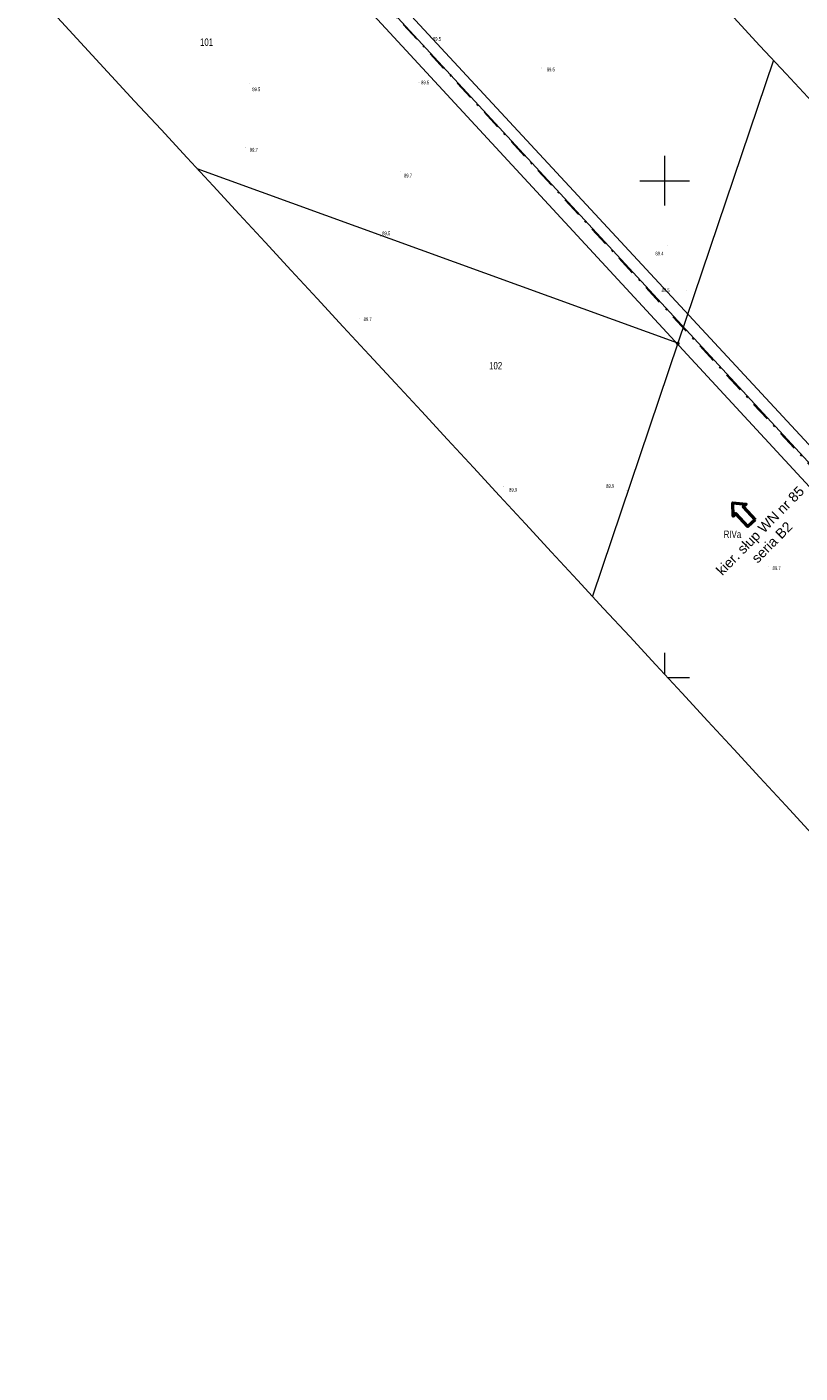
# Model space of a CAD drawing. Header units: metres. Extents: x 6524698 to 6533081, y 5883213 to 5896811.
# Tile 140 of 167: x 6526572 to 6526727, y 5894560 to 5894831. Entities that reach past the tile are written whole.
import ezdxf

# ---------------------------------------------------------------- set-up
doc = ezdxf.new("R2010")
doc.units = ezdxf.units.M
doc.header["$MEASUREMENT"] = 0
for name, pattern in [('DASHDOT', [4, 2, -0.9, 0.2, -0.9]), ('mapa zasadnicza$0$219-1000', [0]), ('mapa zasadnicza$0$suep_wn_1000', [0])]:
    doc.linetypes.add(name, pattern=pattern)
doc.layers.get('0').update_dxf_attribs({"lineweight": 0})
for name, color, linetype, lineweight in [('# OBMBS-9x-19xxx __EI_opis_WN słupy', 250, 'Continuous', 0), ('_trasa_kat_zalomu', 7, 'Continuous', 18), ('_trasa_os', 1, 'DASHDOT', 30), ('Sections span lengths and Marker Balls Plan', 7, 'Continuous', 0)]:
    doc.layers.add(name, color=color, linetype=linetype, lineweight=lineweight)
for name, color, linetype in [('mapa zasadnicza$0$202-punkt graniczny', 7, 'Continuous'), ('mapa zasadnicza$0$209-oznaczenie konturu klasyfikacyjnego', 7, 'Continuous'), ('mapa zasadnicza$0$211-numer działki ewidencyjnej', 7, 'Continuous'), ('mapa zasadnicza$0$219-działka ewidencyjna', 7, 'Continuous'), ('mapa zasadnicza$0$pikieta naturalna', 7, 'Continuous'), ('mapa zasadnicza$0$pikieta naturalna-Atr2', 7, 'Continuous'), ('mapa zasadnicza$0$przewód elektroenergetyczny wysokiego napięcia', 7, 'Continuous'), ('mapa zasadnicza$0$Ramki i opis wydruku', 7, 'Continuous'), ('mapa zasadnicza$0$Wstawianie ramki sekcyjnej z opisem', 7, 'Continuous')]:
    doc.layers.add(name, color=color, linetype=linetype)
doc.styles.add('mapa zasadnicza$0$STANDARD', font='Working1250', dxfattribs={"width": 0.75})
doc.styles.add('Opis_slupy', font='ARIALN.TTF')
doc.styles.add('PLS_View', font='arial.ttf')
doc.dimstyles.new('Kat zalomu', dxfattribs={"dimtxt": 2.5, "dimasz": 5, "dimexe": 1.25, "dimexo": 0.625, "dimtad": 0, "dimtxsty": 'Opis_slupy', "dimcen": 2.5, "dimse1": 1, "dimse2": 1, "dimadec": 0, "dimazin": 0, "dimtfac": 1, "dimtmove": 0, "dimatfit": 3, "dimfxl": 1, "dimarcsym": 1})

# ---------------------------------------------------------------- blocks, each defined once
blk = doc.blocks.new('mapa zasadnicza$0$PW01')
at = {"linetype": 'Continuous', "lineweight": 13}
h = blk.add_hatch(color=0, dxfattribs=at)
edge = h.paths.add_edge_path()
edge.add_arc((0, 0), 0.045, 0, 360)
blk = doc.blocks.new('mapa zasadnicza$0$202')
at = {"color": 0, "linetype": 'Continuous', "lineweight": 0}
blk.add_circle((0, 0), 0.25, dxfattribs=at)
blk = doc.blocks.new('*D2414')
at = {"layer": '_trasa_kat_zalomu', "color": 0, "lineweight": -2}
for start, end in [(26.3521, 67.9692), (326.3769, 7.4906)]:
    blk.add_arc((6526625.03, 5894855.65), 21.01, start, end, dxfattribs=at)
at = {"layer": '_trasa_kat_zalomu', "color": 0}
for points in [[(6526633.13, 5894875.94), (6526632.7, 5894874.33), (6526628.09, 5894876.44)], [(6526641.9, 5894844.56), (6526643.16, 5894843.48), (6526639.29, 5894840.21)]]:
    blk.add_solid(points, dxfattribs=at)
at = {"layer": 'Defpoints', "color": 0}
for p in [(6526658.91, 5895086.07), (6526641.44, 5894868.78), (6526625.03, 5894855.65), (6526625.03, 5894855.65), (6526829.19, 5894634.49)]:
    blk.add_point(p, dxfattribs=at)
at = {"layer": '_trasa_kat_zalomu', "color": 0, "insert": (6526645.14, 5894861.77), "char_height": 2.5, "attachment_point": 5, "rotation": 286.9214, "style": 'Opis_slupy'}
blk.add_mtext('129%%d', dxfattribs=at)

msp = doc.modelspace()

# ---------------------------------------------------------------- linework, layer by layer
at = {"layer": '# OBMBS-9x-19xxx __EI_opis_WN słupy', "lineweight": 50}
msp.add_lwpolyline([(6526718.193, 5894731.765), (6526716.725, 5894730.408), (6526714.325, 5894733.004), (6526713.75, 5894732.472), (6526713.703, 5894735.152), (6526716.37, 5894734.893), (6526715.794, 5894734.361), (6526718.193, 5894731.765)], close=True, dxfattribs=at)
at = {"layer": '_trasa_os', "linetype": 'DASHDOT', "ltscale": 2}
msp.add_lwpolyline([(6528589.986, 5891744.689), (6528580.198, 5892007.978), (6528365.87, 5892211.536), (6528143.159, 5892378.558), (6527920.541, 5892545.59), (6527693.967, 5892715.374), (6527530.815, 5892837.971), (6527304.639, 5893007.458), (6527095.026, 5893164.924), (6526808.543, 5893379.811), (6526773.046, 5893625.004), (6526837.186, 5893856.22), (6526918.697, 5894149.866), (6527004.557, 5894459.054), (6526829.193, 5894634.492), (6526625.033, 5894855.653), (6526658.914, 5895086.074), (6526701.409, 5895318.796), (6526680.866, 5895666.414), (6526660.166, 5896015.549), (6526639.565, 5896364.931), (6526621.438, 5896669.322), (6526632.668, 5896724.885)], dxfattribs=at)
at = {"layer": 'mapa zasadnicza$0$219-działka ewidencyjna', "color": 7, "linetype": 'mapa zasadnicza$0$219-1000', "lineweight": 18, "flags": 128}
for points in [[(6526721.867, 5894824.257), (6526702.62, 5894767.28)], [(6526702.62, 5894767.28), (6526605.841, 5894802.423)], [(6526702.62, 5894767.28), (6526685.429, 5894716.376)]]:
    msp.add_lwpolyline(points, dxfattribs=at)
at = {"layer": 'mapa zasadnicza$0$przewód elektroenergetyczny wysokiego napięcia', "color": 1, "linetype": 'mapa zasadnicza$0$suep_wn_1000', "lineweight": 18, "flags": 128}
for points in [[(6526829.31, 5894634.74), (6526624.97, 5894855.86)], [(6526624.97, 5894855.86), (6526829.31, 5894634.74)]]:
    msp.add_lwpolyline(points, dxfattribs=at)
at = {"layer": 'mapa zasadnicza$0$Ramki i opis wydruku', "color": 7, "linetype": 'Continuous', "lineweight": 13, "flags": 128}
for points in [[(6526729.63, 5894668.59), (6526724.39, 5894674.26), (6526719.15, 5894679.92), (6526713.91, 5894685.59), (6526708.66, 5894691.26), (6526703.42, 5894696.93), (6526698.18, 5894702.59), (6526692.94, 5894708.26), (6526687.69, 5894713.93), (6526682.45, 5894719.6), (6526677.21, 5894725.26), (6526671.97, 5894730.93), (6526666.73, 5894736.6), (6526661.48, 5894742.27), (6526656.24, 5894747.93), (6526651, 5894753.6), (6526645.76, 5894759.27), (6526640.51, 5894764.94), (6526635.27, 5894770.61), (6526630.03, 5894776.27), (6526624.79, 5894781.94), (6526619.55, 5894787.61), (6526614.3, 5894793.28), (6526609.06, 5894798.94), (6526603.82, 5894804.61), (6526598.58, 5894810.28), (6526593.27, 5894816.01), (6526571.58, 5894839.63)], [(6526713.93, 5894832.84), (6526719.17, 5894827.17), (6526724.41, 5894821.51), (6526729.65, 5894815.84)]]:
    msp.add_lwpolyline(points, dxfattribs=at)
at = {"layer": 'mapa zasadnicza$0$Wstawianie ramki sekcyjnej z opisem', "color": 7, "linetype": 'Continuous', "lineweight": 13, "flags": 128}
for points in [[(6526700, 5894795), (6526700, 5894805)], [(6526695, 5894800), (6526705, 5894800)], [(6526700, 5894700.624), (6526700, 5894705)], [(6526700.578, 5894700), (6526705, 5894700)]]:
    msp.add_lwpolyline(points, dxfattribs=at)
at = {"layer": 'Sections span lengths and Marker Balls Plan', "color": 1, "flags": 128}
for points in [[(6528587.188, 5891744.577), (6528577.92, 5892006.949), (6528364.256, 5892209.626), (6528141.479, 5892376.318), (6527918.861, 5892543.35), (6527692.286, 5892713.134), (6527529.134, 5892835.731), (6527302.959, 5893005.217), (6527093.345, 5893162.685), (6526805.533, 5893378.025), (6526770.052, 5893625.195), (6526834.488, 5893856.969), (6526921.106, 5894149.197), (6527002.139, 5894458.418), (6526827.029, 5894632.413), (6526621.689, 5894854.62), (6526661.381, 5895085.668), (6526701.409, 5895318.796), (6526678.071, 5895666.249), (6526657.371, 5896015.383), (6526636.77, 5896364.766), (6526617.947, 5896669.567), (6526630.708, 5896725.281)], [(6528593.583, 5891744.832), (6528583.388, 5892009.419), (6528368, 5892214.057), (6528145.319, 5892381.438), (6527922.701, 5892548.47), (6527696.127, 5892718.253), (6527532.976, 5892840.85), (6527306.799, 5893010.338), (6527097.187, 5893167.803), (6526810.693, 5893381.087), (6526776.04, 5893624.814), (6526840.655, 5893855.257), (6526921.106, 5894149.197), (6527007.942, 5894459.944), (6526831.356, 5894636.57), (6526627.422, 5894856.391), (6526661.381, 5895085.668), (6526701.409, 5895318.795), (6526684.46, 5895666.627), (6526663.76, 5896015.761), (6526643.159, 5896365.143), (6526623.932, 5896669.147), (6526634.628, 5896724.489)]]:
    msp.add_lwpolyline(points, dxfattribs=at)

# ---------------------------------------------------------------- block references
at = {"layer": 'mapa zasadnicza$0$202-punkt graniczny', "color": 7, "linetype": 'Continuous', "lineweight": 18}
msp.add_blockref('mapa zasadnicza$0$202', (6526702.62, 5894767.28), dxfattribs=at)
at = {"layer": 'mapa zasadnicza$0$pikieta naturalna', "color": 7, "linetype": 'Continuous', "lineweight": 13}
for p in [(6526652.58, 5894828.93), (6526675.12, 5894822.68), (6526616.4, 5894819.62), (6526650.52, 5894819.77), (6526615.55, 5894806.68), (6526646.73, 5894801.77), (6526642.84, 5894788.8), (6526700.63, 5894786.94), (6526704.3, 5894777.98), (6526638.61, 5894772.28), (6526667.62, 5894738.43), (6526692.4, 5894737.66), (6526720.86, 5894722.32)]:
    msp.add_blockref('mapa zasadnicza$0$PW01', p, dxfattribs=at)

# ---------------------------------------------------------------- texts
at = {"layer": '# OBMBS-9x-19xxx __EI_opis_WN słupy', "insert": (6526709.858, 5894721.543), "char_height": 2, "width": 24.55803, "attachment_point": 1, "rotation": 45.39394, "style": 'PLS_View'}
msp.add_mtext('\\pxqc;kier. słup WN nr 85 seria B2', dxfattribs=at)
at = {"layer": 'mapa zasadnicza$0$209-oznaczenie konturu klasyfikacyjnego', "color": 3, "linetype": 'Continuous', "lineweight": 18, "style": 'mapa zasadnicza$0$STANDARD', "width": 0.79}
msp.add_text('RIVa', height=1.5, dxfattribs=at).set_placement((6526711.86, 5894728.1))
at = {"layer": 'mapa zasadnicza$0$211-numer działki ewidencyjnej', "color": 7, "linetype": 'Continuous', "lineweight": 18, "style": 'mapa zasadnicza$0$STANDARD', "width": 0.79}
for s, p in [('101', (6526606.43, 5894827.13)), ('102', (6526664.63, 5894762.03))]:
    msp.add_text(s, height=1.5, dxfattribs=at).set_placement(p)
at = {"layer": 'mapa zasadnicza$0$pikieta naturalna-Atr2', "color": 7, "style": 'mapa zasadnicza$0$STANDARD', "width": 0.667}
for s, p in [('89.5', (6526653.31, 5894828.14)), ('89.5', (6526676.24, 5894822.01)), ('89.5', (6526650.94, 5894819.4)), ('89.5', (6526616.94, 5894818.02)), ('89.7', (6526616.45, 5894805.86)), ('89.7', (6526647.49, 5894800.65)), ('89.5', (6526643.1, 5894789.03)), ('89.4', (6526698.12, 5894784.96)), ('89.5', (6526699.36, 5894777.58)), ('89.7', (6526639.37, 5894771.75)), ('89.9', (6526688.19, 5894738.18)), ('89.9', (6526668.66, 5894737.43)), ('89.7', (6526721.7, 5894721.65))]:
    msp.add_text(s, height=0.75, dxfattribs=at).set_placement(p)

# ---------------------------------------------------------------- dimensions: what is measured, and where the dimension line sits
at = {"layer": '_trasa_kat_zalomu'}
dim = msp.add_angular_dim_2l(base=(6526641.441, 5894868.78), line1=((6526829.193, 5894634.492), (6526625.033, 5894855.653)), line2=((6526625.033, 5894855.653), (6526658.914, 5895086.074)), dimstyle='Kat zalomu', dxfattribs=at)
dim.commit()
dim.dimension.update_dxf_attribs({"geometry": '*D2414', "text_midpoint": (6526645.136, 5894861.769), "dimtype": 162})

doc.saveas('drawing.dxf')
